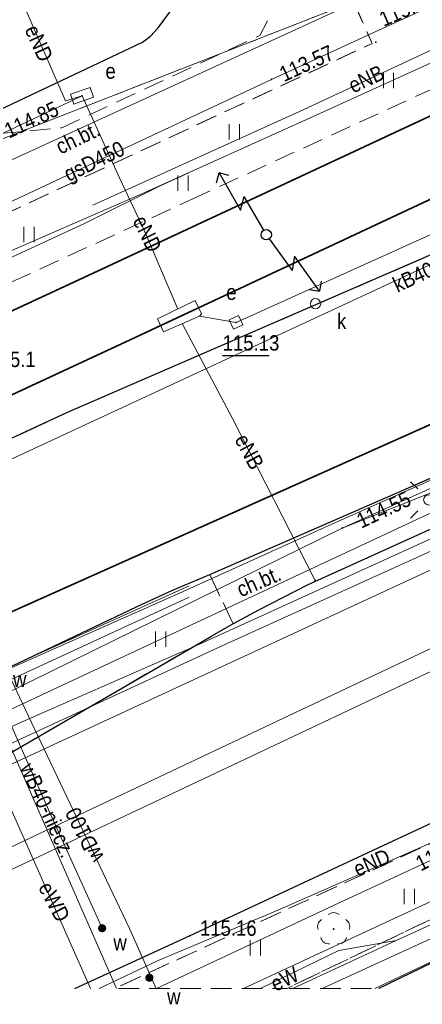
# Model space of a CAD drawing. Header units: metres. Extents: x 7495425 to 7495712, y 5787905 to 5788232.
# Tile 16 of 39: x 7495575 to 7495595, y 5787907 to 5787955. Entities that reach past the tile are written whole.
import ezdxf
from ezdxf.enums import TextEntityAlignment as Align

# ---------------------------------------------------------------- set-up
doc = ezdxf.new("R2010")
doc.units = ezdxf.units.M
for name, pattern in [('1.0_0.5', [1.5, 1, -0.5]), ('1.5_0.5', [2, 1.5, -0.5]), ('219-500', [0]), ('egug-500', [1, 0.5, -0.5]), ('l219_500', [0]), ('l32_500', [0])]:
    doc.linetypes.add(name, pattern=pattern)
doc.layers.get('0').update_dxf_attribs({"color": 2, "lineweight": 5})
doc.styles.get("Standard").update_dxf_attribs({"font": 'Working1250', "width": 0.75})

# ---------------------------------------------------------------- blocks, each defined once
blk = doc.blocks.new('US18')
at = {"color": 0, "linetype": 'Continuous', "lineweight": 13}
for p, q in [((-0.5, -0.25), (-0.5, 0.25)), ((-0.5, 0.25), (0.5, 0.25)), ((0.5, -0.25), (0.5, 0.25)), ((-0.5, -0.25), (0.5, -0.25))]:
    blk.add_line(p, q, dxfattribs=at)
blk = doc.blocks.new('PW01')
at = {"linetype": 'Continuous', "lineweight": 13}
h = blk.add_hatch(color=0, dxfattribs=at)
edge = h.paths.add_edge_path()
edge.add_arc((0, 0), 0.045, 0, 360)
blk = doc.blocks.new('US25')
at = {"linetype": 'Continuous', "lineweight": 0}
h = blk.add_hatch(color=0, dxfattribs=at)
edge = h.paths.add_edge_path()
edge.add_arc((0, 0), 0.2, 0, 360)
blk = doc.blocks.new('US22A')
at = {"color": 0, "linetype": 'Continuous', "lineweight": 0}
blk.add_lwpolyline([(-0.25, -0.25), (0.25, -0.25), (0.25, 0.25), (-0.25, 0.25)], close=True, dxfattribs=at)
blk = doc.blocks.new('SUPY')
at = {"color": 0, "linetype": 'Continuous'}
for p, q in [((-0.849, 3.396), (-0.495, 3.75)), ((-0.141, 3.396), (-0.495, 3.75)), ((-0.495, 3.75), (-0.495, 1.654)), ((-0.495, 1.654), (0, 2.15)), ((0, 0.25), (0, 2.15))]:
    blk.add_line(p, q, dxfattribs=at)
blk.add_circle((0, 0), 0.25, dxfattribs=at)
blk = doc.blocks.new('US22')
at = {"color": 0, "linetype": 'Continuous', "lineweight": 13}
blk.add_circle((0, 0), 0.25, dxfattribs=at)
blk = doc.blocks.new('OP021')
at = {"linetype": 'Continuous', "lineweight": 13}
h = blk.add_hatch(color=0, dxfattribs=at)
edge = h.paths.add_edge_path()
edge.add_arc((0, 0), 0.05, 0, 360)
at = {"color": 0, "linetype": 'Continuous', "lineweight": 13}
for centre, start, end in [((0, 0.4), 49.272, 130.728), ((-0.38, 0.124), 121.308, 202.548), ((0.38, 0.124), 337.452, 58.692), ((-0.235, -0.324), 193.221, 274.871), ((0.235, -0.324), 265.129, 346.779)]:
    blk.add_arc(centre, 0.4, start, end, dxfattribs=at)
blk = doc.blocks.new('SM01')
at = {"color": 0, "linetype": 'Continuous', "lineweight": 13}
for p, q in [((-0.53, 0.531), (-0.883, 0.884)), ((0.531, 0.531), (0.884, 0.884)), ((-0.53, -0.53), (-0.883, -0.883)), ((0.531, -0.53), (0.884, -0.883))]:
    blk.add_line(p, q, dxfattribs=at)
blk.add_circle((0, 0), 0.25, dxfattribs=at)
blk = doc.blocks.new('TU04')
at = {"color": 0, "linetype": 'Continuous', "lineweight": 13}
for p, q in [((0, 0), (0, 0.75)), ((0.5, 0), (0.5, 0.75))]:
    blk.add_line(p, q, dxfattribs=at)

msp = doc.modelspace()

# ---------------------------------------------------------------- linework, layer by layer
at = {"layer": '216-obręb ewidencyjny', "color": 7, "linetype": 'l32_500', "lineweight": 35, "flags": 128}
msp.add_lwpolyline([(7495635.58, 5787953.37), (7495533.716, 5787907.83)], dxfattribs=at)
at = {"layer": '218-kontur użytku gruntowego', "color": 3, "linetype": 'egug-500', "lineweight": 18, "flags": 128}
for points in [[(7495590.42, 5787955.48), (7495573.46, 5787948.86)], [(7495533.716, 5787907.83), (7495635.58, 5787953.37)]]:
    msp.add_lwpolyline(points, dxfattribs=at)
at = {"layer": '219-działka ewidencyjna', "color": 7, "linetype": '219-500', "lineweight": 18, "flags": 128}
for points in [[(7495590.42, 5787955.48), (7495573.46, 5787948.86)], [(7495635.58, 5787953.37), (7495533.716, 5787907.83)]]:
    msp.add_lwpolyline(points, dxfattribs=at)
at = {"layer": '219-działka ewidencyjna', "color": 7, "linetype": 'l219_500', "lineweight": 18, "flags": 128}
msp.add_lwpolyline([(7495635.58, 5787953.37), (7495533.716, 5787907.83)], dxfattribs=at)
at = {"layer": 'chodnik', "color": 7, "linetype": '1.0_0.5', "lineweight": 18, "flags": 128}
for points in [[(7495518.74, 5787922.24), (7495517.53, 5787924.34), (7495538.8, 5787934.1), (7495537.4, 5787937.62), (7495540.19, 5787938.92), (7495541.78, 5787935.4), (7495548.01, 5787938.3), (7495567.24, 5787947.37), (7495571.09, 5787949.16), (7495577.19, 5787949.72), (7495586.82, 5787954.22), (7495587.22, 5787954.96), (7495585.79, 5787958.24), (7495586.54, 5787958.5), (7495587.22, 5787958.52), (7495589.89, 5787958.25), (7495590.3, 5787958.31), (7495592.29, 5787953.83), (7495546.92, 5787932.73), (7495542.61, 5787930.73), (7495537.34, 5787928.23), (7495524.9, 5787922.43)], [(7495585.53, 5787925.57), (7495584.39, 5787927.97), (7495604.54, 5787936.78), (7495614.99, 5787941.14), (7495615.52, 5787938.71), (7495602.2, 5787933.37), (7495599.97, 5787932.41), (7495597.61, 5787931.31), (7495589.13, 5787927.46), (7495586.76, 5787926.24)]]:
    msp.add_lwpolyline(points, close=True, dxfattribs=at)
msp.add_lwpolyline([(7495577.827, 5787907.83), (7495583.41, 5787910.39), (7495616.25, 5787925.7), (7495616.61, 5787924.84), (7495614.4, 5787923.82), (7495602.6, 5787918.31), (7495579.757, 5787907.83)], dxfattribs=at)
at = {"layer": 'jezdnia', "color": 7, "linetype": '1.5_0.5', "lineweight": 18, "flags": 128}
for points in [[(7495516.993, 5787907.83), (7495577.41, 5787935.84), (7495621.97, 5787955.17), (7495622.7, 5787957.11), (7495621.88, 5787957.17), (7495622.74, 5787958.25), (7495623.92, 5787959.91), (7495625.08, 5787962.66), (7495625.18, 5787963.45), (7495625.1, 5787965.33), (7495624.99, 5787965.57), (7495624.72, 5787966.24), (7495624.43, 5787966.65), (7495623.77, 5787967.13), (7495623.34, 5787967.39), (7495622.91, 5787967.64), (7495622.47, 5787967.87), (7495622.01, 5787968.09), (7495621.55, 5787968.28), (7495621.09, 5787968.46), (7495620.61, 5787968.62), (7495620.13, 5787968.76), (7495619.65, 5787968.88), (7495619.16, 5787968.98), (7495618.66, 5787969.06), (7495618.11, 5787969.12), (7495617.61, 5787969.16), (7495617.11, 5787969.18), (7495616.61, 5787969.18), (7495616.12, 5787969.16), (7495615.62, 5787969.11), (7495615.12, 5787969.05), (7495614.63, 5787968.97), (7495614.14, 5787968.87), (7495613.65, 5787968.75), (7495613.17, 5787968.61), (7495612.7, 5787968.45), (7495612.23, 5787968.27), (7495611.77, 5787968.07), (7495605.01, 5787964.89), (7495590.91, 5787958.43), (7495590.3, 5787958.31), (7495589.89, 5787958.25), (7495587.22, 5787958.52), (7495586.54, 5787958.5), (7495585.79, 5787958.24), (7495584.31, 5787957.57), (7495583.86, 5787957.22), (7495583.54, 5787956.85), (7495581.87, 5787954.59), (7495581.5, 5787954.18), (7495581.12, 5787953.89), (7495571.09, 5787949.16), (7495567.24, 5787947.37), (7495548.01, 5787938.3), (7495546.76, 5787941.04), (7495545.99, 5787941.51), (7495542.46, 5787939.85), (7495540.19, 5787938.92), (7495537.4, 5787937.62), (7495516.09, 5787927.62), (7495517.53, 5787924.34), (7495518.74, 5787922.24), (7495520.63, 5787918.24), (7495508.55, 5787912.72), (7495507.81, 5787914.4), (7495506.76, 5787913.9), (7495504.15, 5787919.02), (7495503.56, 5787920.72), (7495501.54, 5787926.55), (7495502.45, 5787926.92), (7495501.75, 5787929.77), (7495501.35, 5787931.44), (7495498.72, 5787942.22), (7495495.65, 5787953.62), (7495494.03, 5787959.63), (7495491.75, 5787968.1), (7495480.84, 5788008.64), (7495472.58, 5788039.32), (7495472.53, 5788039.43), (7495472.46, 5788039.54), (7495472.39, 5788039.64), (7495472.31, 5788039.73), (7495472.22, 5788039.82), (7495472.12, 5788039.9), (7495471.98, 5788039.99), (7495471.91, 5788040.03), (7495471.8, 5788040.08), (7495471.68, 5788040.12), (7495471.56, 5788040.16), (7495471.44, 5788040.18), (7495471.31, 5788040.19), (7495471.19, 5788040.19), (7495467.26, 5788039.27), (7495466.84, 5788040.73), (7495468.93, 5788041.25), (7495468.64, 5788042.36), (7495470.74, 5788042.89), (7495470.86, 5788042.98), (7495470.98, 5788043.07), (7495471.09, 5788043.18), (7495471.19, 5788043.29), (7495471.28, 5788043.41), (7495471.37, 5788043.53), (7495471.46, 5788043.7), (7495471.51, 5788043.8), (7495471.56, 5788043.94), (7495471.61, 5788044.08), (7495471.65, 5788044.23), (7495471.67, 5788044.38), (7495471.69, 5788044.53), (7495471.69, 5788044.68), (7495471.64, 5788045.06), (7495473.94, 5788045.63), (7495483.7, 5788009.44), (7495498.79, 5787953.5), (7495504.2, 5787933.47), (7495507, 5787928.99), (7495508.64, 5787929.72), (7495513.62, 5787932.05), (7495514.06, 5787932.23), (7495515.13, 5787932.72), (7495515.26, 5787932.44), (7495517.29, 5787933.38), (7495517.15, 5787933.66), (7495518.12, 5787934.11), (7495518.32, 5787933.74), (7495519.8, 5787934.38), (7495519.62, 5787934.8), (7495528.79, 5787939.05), (7495544.01, 5787946.16), (7495548.1, 5787948.01), (7495550.44, 5787949.14), (7495560.67, 5787953.86), (7495563.52, 5787955.35), (7495564.93, 5787952.29), (7495566.62, 5787953.04), (7495574.88, 5787956.77), (7495578.67, 5787958.57), (7495603.23, 5787970.26), (7495611.88, 5787974.15), (7495612.35, 5787974.32), (7495612.83, 5787974.48), (7495613.31, 5787974.62), (7495613.79, 5787974.74), (7495614.28, 5787974.84), (7495614.77, 5787974.92), (7495615.27, 5787974.98), (7495615.94, 5787975.04), (7495616.44, 5787975.06), (7495616.94, 5787975.06), (7495617.43, 5787975.04), (7495617.93, 5787975.01), (7495618.43, 5787974.95), (7495618.92, 5787974.88), (7495619.42, 5787974.79), (7495619.9, 5787974.67), (7495620.39, 5787974.54), (7495620.8, 5787974.42), (7495621.3, 5787974.38), (7495621.79, 5787974.47), (7495622.25, 5787974.67), (7495622.46, 5787974.82), (7495622.82, 5787975.17), (7495623.08, 5787975.59), (7495623.24, 5787976.06), (7495623.27, 5787976.68), (7495619.54, 5788002.91), (7495615.94, 5788030.64), (7495613.14, 5788051.68), (7495608.29, 5788089.6), (7495604.87, 5788114.3), (7495602.8, 5788128.28), (7495599.2, 5788149.68), (7495597.03, 5788151.15), (7495595.95, 5788151.95), (7495595.92, 5788152.57), (7495603.42, 5788153.72), (7495603.56, 5788152.84)], [(7495553.489, 5787907.83), (7495559.27, 5787910.35), (7495584.48, 5787924.98), (7495585.53, 5787925.57), (7495586.76, 5787926.24), (7495589.13, 5787927.46), (7495597.61, 5787931.31), (7495599.97, 5787932.41), (7495602.2, 5787933.37), (7495615.52, 5787938.71), (7495623.03, 5787941.8), (7495623.33, 5787942.06), (7495623.37, 5787942.44), (7495623.14, 5787942.76), (7495622.8, 5787942.84), (7495618.8, 5787942.3), (7495614.99, 5787941.14), (7495604.54, 5787936.78), (7495584.39, 5787927.97), (7495582.55, 5787927.2), (7495580.83, 5787926.41), (7495557.65, 5787915.39), (7495543.69, 5787909.24), (7495540.642, 5787907.83)], [(7495592.624, 5787907.83), (7495609.61, 5787916.05), (7495610.21, 5787916.31), (7495618.9, 5787921.3), (7495619.12, 5787921.42), (7495624.61, 5787923.42), (7495625.06, 5787923.58), (7495633.24, 5787926.99), (7495634.1, 5787927.35), (7495633.62, 5787927.6), (7495633.17, 5787927.82), (7495632.72, 5787928.03), (7495632.25, 5787928.22), (7495631.78, 5787928.39), (7495631.3, 5787928.54), (7495630.82, 5787928.67), (7495630.33, 5787928.78), (7495629.84, 5787928.87), (7495629.35, 5787928.93), (7495628.85, 5787928.98), (7495628.35, 5787929), (7495627.85, 5787929.01), (7495627.35, 5787928.99), (7495626.85, 5787928.95), (7495626.35, 5787928.9), (7495625.86, 5787928.82), (7495625.37, 5787928.72), (7495624.69, 5787928.54), (7495624.16, 5787928.59), (7495623.68, 5787928.49), (7495623.17, 5787928.37), (7495622.69, 5787928.25), (7495622.21, 5787928.12), (7495621.73, 5787927.97), (7495621.25, 5787927.81), (7495620.78, 5787927.65), (7495620.32, 5787927.47), (7495619.85, 5787927.28), (7495619.39, 5787927.08), (7495618.94, 5787926.87), (7495616.25, 5787925.7), (7495583.41, 5787910.39), (7495577.827, 5787907.83)]]:
    msp.add_lwpolyline(points, dxfattribs=at)
at = {"layer": 'krawężnik', "color": 7, "linetype": 'CONTINUOUS', "lineweight": 25, "flags": 128}
for points in [[(7495567.24, 5787947.37), (7495571.09, 5787949.16), (7495581.12, 5787953.89), (7495581.5, 5787954.18), (7495581.87, 5787954.59), (7495583.54, 5787956.85), (7495583.86, 5787957.22), (7495584.31, 5787957.57), (7495585.79, 5787958.24), (7495586.54, 5787958.5), (7495587.22, 5787958.52), (7495589.89, 5787958.25), (7495590.3, 5787958.31)], [(7495571.09, 5787949.16), (7495581.12, 5787953.89), (7495581.5, 5787954.18), (7495581.87, 5787954.59), (7495583.54, 5787956.85), (7495583.86, 5787957.22), (7495584.31, 5787957.57), (7495585.79, 5787958.24), (7495586.54, 5787958.5), (7495587.22, 5787958.52), (7495589.89, 5787958.25), (7495590.3, 5787958.31), (7495590.91, 5787958.43)], [(7495622.7, 5787957.11), (7495621.97, 5787955.17), (7495577.41, 5787935.84)], [(7495580.83, 5787926.41), (7495582.55, 5787927.2), (7495584.39, 5787927.97), (7495604.54, 5787936.78), (7495614.99, 5787941.14)], [(7495615.52, 5787938.71), (7495602.2, 5787933.37), (7495599.97, 5787932.41), (7495597.61, 5787931.31), (7495589.13, 5787927.46), (7495586.76, 5787926.24), (7495585.53, 5787925.57), (7495584.48, 5787924.98)], [(7495577.41, 5787935.84), (7495516.993, 5787907.83)], [(7495577.827, 5787907.83), (7495583.41, 5787910.39), (7495616.25, 5787925.7), (7495618.94, 5787926.87), (7495619.39, 5787927.08), (7495619.85, 5787927.28), (7495620.32, 5787927.47), (7495620.78, 5787927.65), (7495621.25, 5787927.81), (7495621.73, 5787927.97), (7495622.21, 5787928.12), (7495622.69, 5787928.25), (7495623.17, 5787928.37), (7495623.68, 5787928.49), (7495624.16, 5787928.59), (7495624.69, 5787928.54)], [(7495634.1, 5787927.35), (7495625.06, 5787923.58), (7495619.12, 5787921.42), (7495618.9, 5787921.3), (7495610.21, 5787916.31), (7495609.61, 5787916.05), (7495592.624, 5787907.83)], [(7495557.65, 5787915.39), (7495580.83, 5787926.41)], [(7495553.489, 5787907.83), (7495559.27, 5787910.35), (7495584.48, 5787924.98)]]:
    msp.add_lwpolyline(points, dxfattribs=at)
at = {"layer": 'przewód elektroenergetyczny podziemny', "color": 1, "linetype": 'CONTINUOUS', "lineweight": 18, "flags": 128}
for points in [[(7495708.18, 5787980.125), (7495703.3, 5787977.86), (7495696, 5787974.47), (7495693.1, 5787977.5), (7495688.59, 5787975.15), (7495682.28, 5787972.25), (7495675.96, 5787969.07), (7495675.15, 5787968.66), (7495673.11, 5787967.64), (7495661.65, 5787961.82), (7495652.47, 5787957.29), (7495651.62, 5787955.78), (7495644, 5787952.26), (7495634.14, 5787947.46), (7495629.99, 5787945.52), (7495619.18, 5787940.5), (7495608.18, 5787935.28), (7495596.05, 5787929.52), (7495584.88, 5787924.46), (7495572.18, 5787918.58)], [(7495578.69, 5787945.96), (7495588.94, 5787950.6), (7495605.04, 5787958.12), (7495618.99, 5787964.72), (7495629.22, 5787969.68)], [(7495578.17, 5787951.28), (7495577.36, 5787951.04), (7495574.8, 5787956.93)], [(7495653.22, 5787956.87), (7495649.74, 5787955.45), (7495648.43, 5787953.69), (7495632.8, 5787946.33), (7495623.88, 5787942), (7495620.34, 5787943.65), (7495608.55, 5787938.18), (7495600.4, 5787934.51), (7495594.91, 5787932.06), (7495590.84, 5787930.24)], [(7495568.47, 5787946.7), (7495578.17, 5787951.28)], [(7495578.17, 5787951.28), (7495579.99, 5787947.28), (7495581.19, 5787944.74), (7495582.83, 5787940.9)], [(7495585.67, 5787940.25), (7495607.25, 5787949.99)], [(7495499.189, 5787907.83), (7495514.63, 5787915.06), (7495524.36, 5787919.66), (7495541.74, 5787927.77), (7495553.89, 5787933.57), (7495567.19, 5787939.91), (7495568.82, 5787940.69), (7495578.29, 5787945.07), (7495581.97, 5787946.89), (7495583.37, 5787947.53)], [(7495560.24, 5787945.96), (7495564.74, 5787936.74), (7495571.12, 5787924.31), (7495572.34, 5787921.72), (7495573.75, 5787918.7), (7495578.577, 5787907.83)], [(7495588.426, 5787907.83), (7495593.47, 5787910.17), (7495615.63, 5787920.28), (7495631.48, 5787927.43), (7495633.94, 5787923.07), (7495634.09, 5787922.81), (7495634.28, 5787922.4), (7495638.72, 5787912.99), (7495651.37, 5787918.58), (7495673.26, 5787928.33), (7495699.29, 5787940.07), (7495708.18, 5787944.057)], [(7495583.89, 5787940.56), (7495585.67, 5787940.25)], [(7495583.04, 5787940.19), (7495585.51, 5787935.54), (7495589.52, 5787927.69)], [(7495545.136, 5787907.83), (7495550.32, 5787910.3), (7495590.84, 5787930.24), (7495595.88, 5787932.24), (7495611.31, 5787938.35)], [(7495649.04, 5787919.86), (7495647.46, 5787926.64), (7495647.07, 5787928.35), (7495646.9, 5787929.12), (7495646.66, 5787930.19), (7495643.88, 5787937.76), (7495638.92, 5787935.39), (7495634.84, 5787933.61), (7495629.11, 5787930.55), (7495618.9, 5787925.67), (7495618.69, 5787925.28), (7495618.82, 5787924.64), (7495618.8, 5787924.15), (7495618.72, 5787923.93), (7495618.36, 5787923.46), (7495615.9, 5787922.38), (7495615.52, 5787922.35), (7495615.25, 5787922.64), (7495614.99, 5787923.12), (7495614.37, 5787923.05), (7495606.49, 5787919.41), (7495597.61, 5787915.21), (7495590.69, 5787912), (7495581.794, 5787907.83)], [(7495589.866, 5787907.83), (7495595.52, 5787910.42), (7495608.7, 5787916.4), (7495628.56, 5787925.63), (7495634.27, 5787928.34), (7495642.71, 5787932.33), (7495653.16, 5787937.31)], [(7495589.866, 5787907.83), (7495595.52, 5787910.42), (7495608.7, 5787916.4), (7495628.56, 5787925.63), (7495634.27, 5787928.34), (7495642.71, 5787932.33), (7495653.16, 5787937.31)], [(7495578.999, 5787907.83), (7495581.87, 5787909.19), (7495587.67, 5787911.63), (7495598.96, 5787916.59), (7495606.3, 5787919.79), (7495615.74, 5787923.82), (7495617.63, 5787924.7), (7495617.92, 5787924.97)], [(7495613.88, 5787918.02), (7495608.5, 5787915.37), (7495602.62, 5787912.64), (7495592.423, 5787907.83)], [(7495613.88, 5787918.02), (7495608.5, 5787915.37), (7495602.62, 5787912.64), (7495592.423, 5787907.83)], [(7495586.866, 5787907.83), (7495590.68, 5787909.68), (7495593.47, 5787910.17)]]:
    msp.add_lwpolyline(points, dxfattribs=at)
msp.add_lwpolyline([(7495581.85, 5787940.42), (7495583.68, 5787941.32), (7495583.98, 5787940.66), (7495583.89, 5787940.56), (7495582.14, 5787939.79)], close=True, dxfattribs=at)
at = {"layer": 'przewód gazowy', "color": 40, "linetype": 'CONTINUOUS', "lineweight": 18, "flags": 128}
for points in [[(7495693.25, 5788008.33), (7495661.38, 5787991.83), (7495652.79, 5787987.05), (7495635.89, 5787978.46), (7495633.64, 5787977.38), (7495627.36, 5787972.47), (7495596.43, 5787958.12), (7495569.07, 5787945.56), (7495566.02, 5787943.87)], [(7495642.74, 5787980.66), (7495642.46, 5787980.53), (7495640.7, 5787979.7), (7495628.55, 5787972.8), (7495627.4, 5787971.94), (7495620.55, 5787967.37), (7495619.74, 5787966.76), (7495597.89, 5787956.74), (7495597.24, 5787956.62), (7495587.39, 5787952.08), (7495568.24, 5787943.1), (7495566.94, 5787942.51), (7495551.56, 5787935.55), (7495547.43, 5787933.55), (7495546.43, 5787933.06), (7495531.29, 5787925.71)], [(7495627.51, 5787946.11), (7495578.99, 5787923.42), (7495571.86, 5787920.09), (7495545.182, 5787907.83)], [(7495547.013, 5787907.83), (7495560.27, 5787913.89), (7495575.15, 5787920.76), (7495582.63, 5787924.03), (7495583.53, 5787924.42), (7495630.83, 5787945.98)], [(7495625.63, 5787946.13), (7495590.33, 5787930.43), (7495582.92, 5787927.07), (7495572.52, 5787922.46)]]:
    msp.add_lwpolyline(points, dxfattribs=at)
at = {"layer": 'przewód kanalizacyjny', "color": 0, "lineweight": 18}
for p, q in [((7495630.647, 5787941.157), (7495561.646, 5787908.532)), ((7495631.053, 5787940.243), (7495562.075, 5787907.628))]:
    msp.add_line(p, q, dxfattribs=at)
at = {"layer": 'przewód kanalizacyjny', "color": 34, "linetype": 'CONTINUOUS', "lineweight": 18, "flags": 128}
msp.add_lwpolyline([(7495624, 5787956), (7495596.8, 5787943.84), (7495565.97, 5787929.54), (7495565.2, 5787928.87)], dxfattribs=at)
at = {"layer": 'przewód telekomunikacyjny podziemny', "color": 30, "linetype": 'CONTINUOUS', "lineweight": 18, "flags": 128}
for points in [[(7495623.97, 5787965.91), (7495622.34, 5787965.38), (7495615.2, 5787962), (7495608.04, 5787958.76), (7495589.57, 5787950.34), (7495581.09, 5787946.5), (7495566.98, 5787940.37), (7495549.03, 5787931.86), (7495542.07, 5787928.61), (7495524.59, 5787920.43), (7495505.78, 5787911.6), (7495497.641, 5787907.83)], [(7495579.846, 5787907.83), (7495573.75, 5787921.71), (7495572.99, 5787921.91)]]:
    msp.add_lwpolyline(points, dxfattribs=at)
at = {"layer": 'przewód wodociągowy', "color": 5, "linetype": 'CONTINUOUS', "lineweight": 18, "flags": 128}
for points in [[(7495557.73, 5787910.88), (7495674.97, 5787965.2), (7495706.19, 5787980.91)], [(7495581.788, 5787907.83), (7495580.48, 5787910.74), (7495575.84, 5787920.5), (7495573.7, 5787925), (7495570.52, 5787936.61), (7495568.02, 5787945.96)], [(7495540.319, 5787907.83), (7495564.02, 5787918.69), (7495583.38, 5787927.43)], [(7495579.15, 5787910.76), (7495576.62, 5787916.34), (7495573.95, 5787922.37), (7495573.9, 5787922.49), (7495583.38, 5787926.87)], [(7495586.031, 5787907.83), (7495615.58, 5787921.55)]]:
    msp.add_lwpolyline(points, dxfattribs=at)
at = {"layer": 'rzędna-Atr2', "color": 7, "flags": 128}
msp.add_lwpolyline([(7495585.016, 5787938.644), (7495587.285, 5787938.644)], dxfattribs=at)
at = {"layer": 'tor', "color": 7, "linetype": 'CONTINUOUS', "lineweight": 35, "flags": 128}
for points in [[(7495513.23, 5787912.24), (7495532.58, 5787921.22), (7495547.81, 5787928.3), (7495565.21, 5787936.38), (7495565.91, 5787936.71), (7495579.17, 5787942.85), (7495595.8, 5787950.62)], [(7495597.33, 5787947.27), (7495580.51, 5787939.4), (7495567.4, 5787933.31), (7495566.6, 5787932.94), (7495549.38, 5787924.94), (7495534.31, 5787917.93), (7495514.64, 5787908.8)]]:
    msp.add_lwpolyline(points, dxfattribs=at)
at = {"layer": 'trawnik', "color": 7, "linetype": '1.0_0.5', "lineweight": 18, "flags": 128}
for points in [[(7495583.84, 5787946.39), (7495520.99, 5787917.55), (7495520.63, 5787918.24), (7495518.74, 5787922.24), (7495524.9, 5787922.43), (7495537.34, 5787928.23), (7495542.61, 5787930.73), (7495546.92, 5787932.73), (7495592.29, 5787953.83), (7495590.3, 5787958.31), (7495590.91, 5787958.43), (7495605.01, 5787964.89), (7495611.77, 5787968.07), (7495612.23, 5787968.27), (7495612.7, 5787968.45), (7495613.17, 5787968.61), (7495613.65, 5787968.75), (7495614.14, 5787968.87), (7495614.63, 5787968.97), (7495615.12, 5787969.05), (7495615.62, 5787969.11), (7495616.12, 5787969.16), (7495616.61, 5787969.18), (7495617.11, 5787969.18), (7495617.61, 5787969.16), (7495618.11, 5787969.12), (7495618.66, 5787969.06), (7495619.16, 5787968.98), (7495619.65, 5787968.88), (7495620.13, 5787968.76), (7495620.61, 5787968.62), (7495621.09, 5787968.46), (7495621.55, 5787968.28), (7495622.01, 5787968.09), (7495622.47, 5787967.87), (7495622.91, 5787967.64), (7495623.34, 5787967.39), (7495623.77, 5787967.13), (7495624.43, 5787966.65), (7495624.72, 5787966.24), (7495624.99, 5787965.57), (7495625.1, 5787965.33)], [(7495628.43, 5787928.17), (7495628.93, 5787928.13), (7495629.43, 5787928.08), (7495629.92, 5787928.01), (7495630.41, 5787927.93), (7495631.22, 5787927.75), (7495633.24, 5787926.99), (7495625.06, 5787923.58), (7495624.61, 5787923.42), (7495623.76, 5787925.07), (7495618.78, 5787923.37), (7495603.62, 5787915.26), (7495588.15, 5787907.83), (7495579.76, 5787907.83), (7495602.6, 5787918.31), (7495614.4, 5787923.82), (7495616.61, 5787924.84), (7495619.78, 5787926.27), (7495622.63, 5787927.45), (7495623.11, 5787927.6), (7495623.59, 5787927.73), (7495624.08, 5787927.84), (7495624.57, 5787927.94), (7495625.44, 5787928.07), (7495625.93, 5787928.13), (7495626.43, 5787928.17), (7495626.93, 5787928.19), (7495627.43, 5787928.2), (7495627.93, 5787928.2)], [(7495584.39, 5787927.97), (7495585.53, 5787925.57), (7495584.48, 5787924.98), (7495559.27, 5787910.35), (7495557.65, 5787915.39), (7495580.83, 5787926.41), (7495582.55, 5787927.2)]]:
    msp.add_lwpolyline(points, close=True, dxfattribs=at)
at = {"layer": 'zadrzewienie  zakrzewienie', "color": 7, "linetype": '1.0_0.5', "lineweight": 18, "flags": 128}
msp.add_lwpolyline([(7495624.61, 5787923.42), (7495619.12, 5787921.42), (7495618.9, 5787921.3), (7495610.21, 5787916.31), (7495609.61, 5787916.05), (7495592.62, 5787907.83), (7495588.15, 5787907.83), (7495603.62, 5787915.26), (7495618.78, 5787923.37), (7495623.76, 5787925.07)], close=True, dxfattribs=at)

# ---------------------------------------------------------------- block references
at = {"layer": 'drzewo liściaste', "color": 94, "linetype": 'CONTINUOUS', "lineweight": 18}
msp.add_blockref('OP021', (7495590.42, 5787910.72), dxfattribs=at)
at = {"layer": 'latarnia', "color": 7, "linetype": 'CONTINUOUS', "lineweight": 18}
msp.add_blockref('SM01', (7495595.05, 5787931.61), dxfattribs=at)
at = {"layer": 'pikieta sztuczna', "color": 7, "linetype": 'CONTINUOUS', "lineweight": 13}
for p in [(7495592.47, 5787953.89), (7495583.41, 5787910.39)]:
    msp.add_blockref('PW01', p, dxfattribs=at)
at = {"layer": 'rzędna', "color": 40, "linetype": 'CONTINUOUS', "lineweight": 18}
msp.add_blockref('PW01', (7495587.39, 5787952.08), dxfattribs=at)
at = {"layer": 'rzędna', "color": 1, "linetype": 'CONTINUOUS', "lineweight": 18}
for p, rotation in [((7495578.17, 5787951.28), 179.909), ((7495585.67, 5787940.25), 25.428), ((7495589.52, 5787927.69), 179.909)]:
    msp.add_blockref('PW01', p, dxfattribs=dict(at, rotation=rotation))
msp.add_blockref('PW01', (7495590.84, 5787930.24), dxfattribs=at)
at = {"layer": 'szafa elektroenergetyczna lub kontener', "color": 1, "linetype": 'CONTINUOUS', "lineweight": 18, "rotation": 199.054}
msp.add_blockref('US18', (7495578.17, 5787951.28), dxfattribs=at)
at = {"layer": 'słup trakcyjny', "color": 7, "linetype": 'CONTINUOUS', "lineweight": 18}
for rotation in [29.917, 215.842]:
    msp.add_blockref('SUPY', (7495587.14, 5787944.52), dxfattribs=dict(at, rotation=rotation))
at = {"layer": 'trawnik', "color": 7, "linetype": 'CONTINUOUS', "lineweight": 18}
for p in [(7495592.839, 5787951.649), (7495585.339, 5787949.149), (7495582.839, 5787946.649), (7495575.339, 5787944.149), (7495581.749, 5787924.449), (7495593.859, 5787911.929), (7495586.359, 5787909.429)]:
    msp.add_blockref('TU04', p, dxfattribs=at)
at = {"layer": 'właz do komory lub kanału - kwadratowy', "color": 7, "linetype": 'CONTINUOUS', "lineweight": 18, "rotation": 25.428}
msp.add_blockref('US22A', (7495585.67, 5787940.25), dxfattribs=at)
at = {"layer": 'właz do komory lub kanału - okrągły', "color": 7, "linetype": 'CONTINUOUS', "lineweight": 18}
msp.add_blockref('US22', (7495589.54, 5787941.16), dxfattribs=at)
at = {"layer": 'zasuwa lub zawór', "color": 5, "linetype": 'CONTINUOUS', "lineweight": 18}
for p, rotation in [((7495579.15, 5787910.76), 116.775), ((7495581.45, 5787908.35), 113.586)]:
    msp.add_blockref('US25', p, dxfattribs=dict(at, rotation=rotation))

# ---------------------------------------------------------------- texts
at = {"layer": 'chodnik-Atr17', "color": 7, "width": 0.9}
for rotation, p in [(25.741, (7495577.96, 5787949.23)), (23.291, (7495586.774, 5787927.639))]:
    msp.add_text('ch.bt.', height=0.75, rotation=rotation, dxfattribs=at).set_placement(p, align=Align.MIDDLE_CENTER)
at = {"layer": 'pikieta sztuczna-Atr2', "color": 7, "width": 0.9}
msp.add_text('115.06', height=0.75, rotation=23.528, dxfattribs=at).set_placement((7495592.857, 5787954.631))
for s, p in [('115.1', (7495573.657, 5787938.078)), ('115.16', (7495583.91, 5787910.39))]:
    msp.add_text(s, height=0.75, dxfattribs=at).set_placement(p)
at = {"layer": 'przewód elektroenergetyczny podziemny-Atr1', "color": 1, "width": 0.9}
for s, rotation, p in [('eND', 294.464, (7495576.077, 5787953.839)), ('eNB', 25.036, (7495592.01, 5787952.1)), ('eND', 296.344, (7495581.356, 5787944.558)), ('eNB', 298.049, (7495586.319, 5787933.956)), ('eND', 23.713, (7495592.272, 5787913.952)), ('eWD', 298.152, (7495576.821, 5787912.043)), ('eW', 25.612, (7495588.034, 5787908.291))]:
    msp.add_text(s, height=0.75, rotation=rotation, dxfattribs=at).set_placement(p, align=Align.MIDDLE_CENTER)
at = {"layer": 'przewód gazowy-Atr1', "color": 40, "width": 0.9}
msp.add_text('gsD450', height=0.75, rotation=25.812, dxfattribs=at).set_placement((7495578.76, 5787948.1), align=Align.MIDDLE_CENTER)
at = {"layer": 'przewód kanalizacyjny-Atr1', "color": 34, "width": 0.9}
msp.add_text('kB400', height=0.75, rotation=24.897, dxfattribs=at).set_placement((7495594.53, 5787942.57), align=Align.MIDDLE_CENTER)
at = {"layer": 'przewód wodociągowy-Atr1', "color": 5, "width": 0.9}
for s, rotation, p in [('wB40-niecz.', 294.843, (7495576.501, 5787916.5)), ('wD100', 117.039, (7495578.291, 5787915.302))]:
    msp.add_text(s, height=0.75, rotation=rotation, dxfattribs=at).set_placement(p, align=Align.MIDDLE_CENTER)
at = {"layer": 'rzędna-Atr2', "color": 40, "width": 0.9}
msp.add_text('113.57', height=0.75, rotation=24.775, dxfattribs=at).set_placement((7495587.848, 5787952.282), align=Align.MIDDLE_LEFT)
at = {"layer": 'rzędna-Atr2', "color": 1, "width": 0.9}
for s, rotation, p in [('114.85', 25.275, (7495574.46, 5787949.53)), ('114.55', 25.427, (7495591.607, 5787930.542)), ('114.35', 27.061, (7495594.488, 5787913.849))]:
    msp.add_text(s, height=0.75, rotation=rotation, dxfattribs=at).set_placement(p, align=Align.MIDDLE_LEFT)
msp.add_text('115.13', height=0.75, dxfattribs=at).set_placement((7495585.016, 5787938.652), align=Align.BOTTOM_LEFT)
at = {"layer": 'szafa elektroenergetyczna lub kontener-Atr17', "color": 1, "width": 0.9}
msp.add_text('e', height=0.75, dxfattribs=at).set_placement((7495579.311, 5787952.483), align=Align.MIDDLE_LEFT)
at = {"layer": 'właz do komory lub kanału - kwadratowy-Atr17', "color": 7, "width": 0.9}
msp.add_text('e', height=0.75, dxfattribs=at).set_placement((7495585.193, 5787941.72), align=Align.MIDDLE_LEFT)
at = {"layer": 'właz do komory lub kanału - okrągły-Atr17', "color": 7, "width": 0.9}
msp.add_text('k', height=0.75, dxfattribs=at).set_placement((7495590.583, 5787940.686), align=Align.TOP_LEFT)
at = {"layer": 'zasuwa lub zawór-Atr17', "color": 5, "width": 0.9}
msp.add_text('w', height=0.75, dxfattribs=at).set_placement((7495574.814, 5787922.503))
msp.add_text('w', height=0.75, dxfattribs=at).set_placement((7495579.697, 5787910.059), align=Align.MIDDLE_LEFT)
msp.add_text('w', height=0.75, dxfattribs=at).set_placement((7495582.313, 5787907.806), align=Align.TOP_LEFT)

doc.saveas('drawing.dxf')
